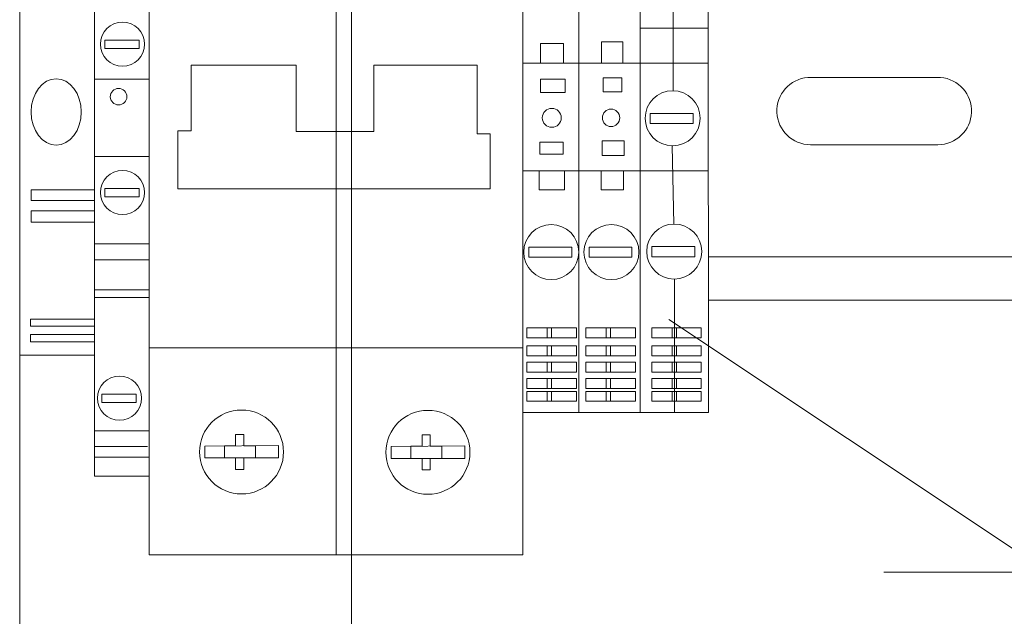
# Model space of a CAD drawing. Header units: millimetres. Extents: x 2008 to 593522, y -10016 to 93699.
# Tile 22 of 102: x 279253 to 280397, y 23202 to 23896. Entities that reach past the tile are written whole.
import ezdxf
from ezdxf import colors
from ezdxf.entities.mleader import LeaderData, LeaderLine
from ezdxf.math import Vec2, Vec3

# ---------------------------------------------------------------- set-up
doc = ezdxf.new("R2010")
doc.units = ezdxf.units.MM
doc.styles.add('MtXpl_ISOCPEUR', font='isocpeur.ttf')
doc.styles.get("Standard").update_dxf_attribs({"font": 'arial.ttf'})
doc.linetypes.add('TEXT_LINE', pattern='A,5,-3,["BOK",Standard,S=2.5,R=0,X=0,Y=-1.25],-9,5,-3,0,-3', length=28)

# ---------------------------------------------------------------- blocks, each defined once
blk = doc.blocks.new('A$C595002f6')
at = {"lineweight": 0}
for p, q in [((739.6, 259.3), (739.6, -755.4)), ((739.6, 259.3), (739.6, -755.4)), ((739.6, 259.3), (739.6, -755.4)), ((956.8, 259.3), (956.8, -755.4)), ((956.8, 259.3), (956.8, -755.4)), ((956.8, 259.3), (956.8, -755.4)), ((1020.4, 168.1), (1020.4, -663.7)), ((1020.4, 168.1), (1020.4, -663.7)), ((1020.4, 168.1), (1020.4, -663.7)), ((386, 96.3), (386, -589.7)), ((386, 96.3), (386, -589.7)), ((386, 96.3), (386, -589.7)), ((457.4, 96.3), (457.4, -589.7)), ((457.4, 96.3), (457.4, -589.7)), ((457.4, 96.3), (457.4, -589.7)), ((522.4, -589.7), (522.4, 96.3)), ((522.4, -589.7), (522.4, 96.3)), ((522.4, -589.7), (522.4, 96.3)), ((1020.4, 31.8), (1020.4, -523.1)), ((1020.4, 31.8), (1020.4, -523.1)), ((1020.4, 31.8), (1020.4, -523.1)), ((1107.2, -523.1), (1107.2, 31.8)), ((1107.2, -523.1), (1107.2, 31.8)), ((1107.2, -523.1), (1107.2, 31.8)), ((306.9, -589.7), (307, -36.9)), ((306.9, -589.7), (307, -36.9)), ((306.9, -589.7), (307, -36.9)), ((347.8, -109.6), (347.8, -215.5)), ((347.8, -109.6), (347.8, -215.5)), ((347.8, -109.6), (347.8, -215.5)), ((307, -142.7), (386, -142.7)), ((307, -142.7), (386, -142.7)), ((307, -142.7), (386, -142.7)), ((406.2, -183.6), (406.2, -158.5)), ((406.2, -158.5), (431.1, -158.5)), ((406.2, -183.6), (406.2, -158.5)), ((406.2, -158.5), (431.1, -158.5)), ((406.2, -183.6), (406.2, -158.5)), ((406.2, -158.5), (431.1, -158.5)), ((431.1, -158.5), (431.1, -183.6)), ((431.1, -158.5), (431.1, -183.6)), ((431.1, -158.5), (431.1, -183.6)), ((968.5, -166.3), (968.5, -156.8)), ((968.5, -156.8), (1008.4, -156.8)), ((968.5, -166.3), (968.5, -156.8)), ((968.5, -156.8), (1008.4, -156.8)), ((968.5, -166.3), (968.5, -156.8)), ((968.5, -156.8), (1008.4, -156.8)), ((1008.4, -156.8), (1008.4, -166.3)), ((1008.4, -156.8), (1008.4, -166.3)), ((1008.4, -156.8), (1008.4, -166.3)), ((475.1, -183.6), (475.1, -160.6)), ((475.1, -160.6), (502.1, -160.6)), ((475.1, -183.6), (475.1, -160.6)), ((475.1, -160.6), (502.1, -160.6)), ((475.1, -183.6), (475.1, -160.6)), ((475.1, -160.6), (502.1, -160.6)), ((502.1, -160.6), (502.1, -183.6)), ((502.1, -160.6), (502.1, -183.6)), ((502.1, -160.6), (502.1, -183.6)), ((1008.4, -166.3), (968.5, -166.3)), ((1008.4, -166.3), (968.5, -166.3)), ((1008.4, -166.3), (968.5, -166.3)), ((307, -183.6), (522.4, -183.6)), ((307, -183.6), (522.4, -183.6)), ((307, -183.6), (522.4, -183.6)), ((575.7, -265.6), (575.7, -185.7)), ((575.7, -185.7), (695.6, -185.7)), ((575.7, -265.6), (575.7, -185.7)), ((575.7, -185.7), (695.6, -185.7)), ((575.7, -265.6), (575.7, -185.7)), ((575.7, -185.7), (695.6, -185.7)), ((695.6, -185.7), (695.6, -262.8)), ((695.6, -185.7), (695.6, -262.8)), ((695.6, -185.7), (695.6, -262.8)), ((786.1, -262.8), (786.1, -185.7)), ((786.1, -185.7), (908.1, -185.7)), ((786.1, -262.8), (786.1, -185.7)), ((786.1, -185.7), (908.1, -185.7)), ((786.1, -262.8), (786.1, -185.7)), ((786.1, -185.7), (908.1, -185.7)), ((908.1, -185.7), (908.1, -262.1)), ((908.1, -185.7), (908.1, -262.1)), ((908.1, -185.7), (908.1, -262.1)), ((37, -200), (191.4, -200)), ((37, -200), (191.4, -200)), ((37, -200), (191.4, -200)), ((407.5, -216.6), (407.5, -200.4)), ((407.5, -200.4), (429.1, -200.4)), ((407.5, -216.6), (407.5, -200.4)), ((407.5, -200.4), (429.1, -200.4)), ((407.5, -216.6), (407.5, -200.4)), ((407.5, -200.4), (429.1, -200.4)), ((429.1, -200.4), (429.1, -216.6)), ((429.1, -200.4), (429.1, -216.6)), ((429.1, -200.4), (429.1, -216.6)), ((473.5, -217.4), (473.5, -202)), ((473.5, -202), (502.1, -202)), ((473.5, -217.4), (473.5, -202)), ((473.5, -202), (502.1, -202)), ((473.5, -217.4), (473.5, -202)), ((473.5, -202), (502.1, -202)), ((502.1, -202), (502.1, -217.4)), ((502.1, -202), (502.1, -217.4)), ((502.1, -202), (502.1, -217.4)), ((956.8, -202), (1020.4, -202)), ((956.8, -202), (1020.4, -202)), ((956.8, -202), (1020.4, -202)), ((429.1, -216.6), (407.5, -216.6)), ((429.1, -216.6), (407.5, -216.6)), ((429.1, -216.6), (407.5, -216.6)), ((502.1, -217.4), (473.5, -217.4)), ((502.1, -217.4), (473.5, -217.4)), ((502.1, -217.4), (473.5, -217.4)), ((324.5, -253.6), (324.5, -241.8)), ((324.5, -241.8), (374.4, -241.8)), ((324.5, -253.6), (324.5, -241.8)), ((324.5, -241.8), (374.4, -241.8)), ((324.5, -253.6), (324.5, -241.8)), ((324.5, -241.8), (374.4, -241.8)), ((374.4, -241.8), (374.4, -253.6)), ((374.4, -241.8), (374.4, -253.6)), ((374.4, -241.8), (374.4, -253.6)), ((374.4, -253.6), (324.5, -253.6)), ((374.4, -253.6), (324.5, -253.6)), ((374.4, -253.6), (324.5, -253.6)), ((695.6, -262.8), (786.1, -262.8)), ((695.6, -262.8), (786.1, -262.8)), ((695.6, -262.8), (786.1, -262.8)), ((908.1, -262.1), (923.6, -262.1)), ((908.1, -262.1), (923.6, -262.1)), ((908.1, -262.1), (923.6, -262.1)), ((923.6, -262.1), (923.6, -329.4)), ((923.6, -262.1), (923.6, -329.4)), ((923.6, -262.1), (923.6, -329.4)), ((404.6, -290.9), (404.6, -273.9)), ((404.6, -273.9), (430.5, -273.9)), ((404.6, -290.9), (404.6, -273.9)), ((404.6, -273.9), (430.5, -273.9)), ((404.6, -290.9), (404.6, -273.9)), ((404.6, -273.9), (430.5, -273.9)), ((430.5, -273.9), (430.5, -290.9)), ((430.5, -273.9), (430.5, -290.9)), ((430.5, -273.9), (430.5, -290.9)), ((560.3, -329.4), (560.3, -265.6)), ((560.3, -265.6), (575.7, -265.6)), ((560.3, -329.4), (560.3, -265.6)), ((560.3, -265.6), (575.7, -265.6)), ((560.3, -329.4), (560.3, -265.6)), ((560.3, -265.6), (575.7, -265.6)), ((40.1, -278.3), (188.3, -278.3)), ((40.1, -278.3), (188.3, -278.3)), ((40.1, -278.3), (188.3, -278.3)), ((348.8, -279.5), (347.1, -370.5)), ((348.8, -279.5), (347.1, -370.5)), ((348.8, -279.5), (347.1, -370.5)), ((475.8, -275.2), (475.8, -289.1)), ((502.8, -275.2), (475.8, -275.2)), ((475.8, -275.2), (475.8, -289.1)), ((502.8, -275.2), (475.8, -275.2)), ((475.8, -275.2), (475.8, -289.1)), ((502.8, -275.2), (475.8, -275.2)), ((502.8, -289.1), (502.8, -275.2)), ((502.8, -289.1), (502.8, -275.2)), ((502.8, -289.1), (502.8, -275.2)), ((430.5, -290.9), (404.6, -290.9)), ((430.5, -290.9), (404.6, -290.9)), ((430.5, -290.9), (404.6, -290.9)), ((475.8, -289.1), (502.8, -289.1)), ((475.8, -289.1), (502.8, -289.1)), ((475.8, -289.1), (502.8, -289.1)), ((956.8, -292.1), (1020.4, -292.1)), ((956.8, -292.1), (1020.4, -292.1)), ((956.8, -292.1), (1020.4, -292.1)), ((306.9, -308.8), (522.4, -308.8)), ((306.9, -308.8), (522.4, -308.8)), ((306.9, -308.8), (522.4, -308.8)), ((405.6, -308.8), (405.6, -330.6)), ((405.6, -308.8), (405.6, -330.6)), ((405.6, -308.8), (405.6, -330.6)), ((431.6, -330.6), (431.6, -308.8)), ((431.6, -330.6), (431.6, -308.8)), ((431.6, -330.6), (431.6, -308.8)), ((474.1, -308.8), (474.1, -330.6)), ((474.1, -308.8), (474.1, -330.6)), ((474.1, -308.8), (474.1, -330.6)), ((503.7, -330.6), (503.7, -308.8)), ((503.7, -330.6), (503.7, -308.8)), ((503.7, -330.6), (503.7, -308.8)), ((405.6, -330.6), (431.6, -330.6)), ((405.6, -330.6), (431.6, -330.6)), ((405.6, -330.6), (431.6, -330.6)), ((474.1, -330.6), (503.7, -330.6)), ((474.1, -330.6), (503.7, -330.6)), ((474.1, -330.6), (503.7, -330.6)), ((923.6, -329.4), (560.3, -329.4)), ((923.6, -329.4), (560.3, -329.4)), ((923.6, -329.4), (560.3, -329.4)), ((968.5, -338.7), (968.5, -329.3)), ((968.5, -329.3), (1008.4, -329.3)), ((968.5, -338.7), (968.5, -329.3)), ((968.5, -329.3), (1008.4, -329.3)), ((968.5, -338.7), (968.5, -329.3)), ((968.5, -329.3), (1008.4, -329.3)), ((1008.4, -329.3), (1008.4, -338.7)), ((1008.4, -329.3), (1008.4, -338.7)), ((1008.4, -329.3), (1008.4, -338.7)), ((1020.4, -330.9), (1093.8, -330.9)), ((1020.4, -330.9), (1093.8, -330.9)), ((1020.4, -330.9), (1093.8, -330.9)), ((1093.8, -330.9), (1093.8, -343.1)), ((1093.8, -330.9), (1093.8, -343.1)), ((1093.8, -330.9), (1093.8, -343.1)), ((1008.4, -338.7), (968.5, -338.7)), ((1008.4, -338.7), (968.5, -338.7)), ((1008.4, -338.7), (968.5, -338.7)), ((1093.8, -343.1), (1020.4, -343.1)), ((1093.8, -343.1), (1020.4, -343.1)), ((1093.8, -343.1), (1020.4, -343.1)), ((1020.4, -355.2), (1093.8, -355.2)), ((1020.4, -355.2), (1093.8, -355.2)), ((1020.4, -355.2), (1093.8, -355.2)), ((1093.8, -355.2), (1093.8, -368.5)), ((1093.8, -355.2), (1093.8, -368.5)), ((1093.8, -355.2), (1093.8, -368.5)), ((1093.8, -368.5), (1020.4, -368.5)), ((1093.8, -368.5), (1020.4, -368.5)), ((1093.8, -368.5), (1020.4, -368.5)), ((322.6, -408.6), (322.6, -396.8)), ((322.6, -396.8), (372.5, -396.8)), ((322.6, -408.6), (322.6, -396.8)), ((322.6, -396.8), (372.5, -396.8)), ((322.6, -408.6), (322.6, -396.8)), ((322.6, -396.8), (372.5, -396.8)), ((372.5, -396.8), (372.5, -408.6)), ((372.5, -396.8), (372.5, -408.6)), ((372.5, -396.8), (372.5, -408.6)), ((395.7, -409.2), (395.7, -397.4)), ((395.7, -397.4), (445.6, -397.4)), ((395.7, -409.2), (395.7, -397.4)), ((395.7, -397.4), (445.6, -397.4)), ((395.7, -409.2), (395.7, -397.4)), ((395.7, -397.4), (445.6, -397.4)), ((445.6, -397.4), (445.6, -409.2)), ((445.6, -397.4), (445.6, -409.2)), ((445.6, -397.4), (445.6, -409.2)), ((465.6, -409.2), (465.6, -397.4)), ((465.6, -397.4), (515.5, -397.4)), ((465.6, -409.2), (465.6, -397.4)), ((465.6, -397.4), (515.5, -397.4)), ((465.6, -409.2), (465.6, -397.4)), ((465.6, -397.4), (515.5, -397.4)), ((515.5, -397.4), (515.5, -409.2)), ((515.5, -397.4), (515.5, -409.2)), ((515.5, -397.4), (515.5, -409.2)), ((956.8, -393.4), (1020.4, -393.4)), ((956.8, -393.4), (1020.4, -393.4)), ((956.8, -393.4), (1020.4, -393.4)), ((306.9, -408.7), (-1799, -408.7)), ((372.5, -408.6), (322.6, -408.6)), ((372.5, -408.6), (322.6, -408.6)), ((372.5, -408.6), (322.6, -408.6)), ((445.6, -409.2), (395.7, -409.2)), ((445.6, -409.2), (395.7, -409.2)), ((445.6, -409.2), (395.7, -409.2)), ((515.5, -409.2), (465.6, -409.2)), ((515.5, -409.2), (465.6, -409.2)), ((515.5, -409.2), (465.6, -409.2)), ((956.8, -412.3), (1020.4, -412.3)), ((956.8, -412.3), (1020.4, -412.3)), ((956.8, -412.3), (1020.4, -412.3)), ((346.1, -434.5), (346.1, -589.7)), ((346.1, -434.5), (346.1, -589.7)), ((346.1, -434.5), (346.1, -589.7)), ((956.8, -447), (1020.4, -447)), ((956.8, -447), (1020.4, -447)), ((956.8, -447), (1020.4, -447)), ((956.8, -456.1), (1020.4, -456.1)), ((956.8, -456.1), (1020.4, -456.1)), ((956.8, -456.1), (1020.4, -456.1)), ((-1799, -459), (306.9, -459)), ((315.2, -500), (315.2, -491.2)), ((315.2, -491.2), (372.8, -491.2)), ((315.2, -500), (315.2, -491.2)), ((315.2, -491.2), (372.8, -491.2)), ((315.2, -500), (315.2, -491.2)), ((315.2, -491.2), (372.8, -491.2)), ((344, -491.2), (344, -502.7)), ((344, -491.2), (344, -502.7)), ((344, -491.2), (344, -502.7)), ((349.1, -491.2), (349.1, -502.7)), ((349.1, -491.2), (349.1, -502.7)), ((349.1, -491.2), (349.1, -502.7)), ((372.8, -491.2), (372.8, -502.7)), ((372.8, -491.2), (372.8, -502.7)), ((372.8, -491.2), (372.8, -502.7)), ((391.6, -500), (391.6, -491.2)), ((391.6, -491.2), (449.3, -491.2)), ((391.6, -500), (391.6, -491.2)), ((391.6, -491.2), (449.3, -491.2)), ((391.6, -500), (391.6, -491.2)), ((391.6, -491.2), (449.3, -491.2)), ((420.5, -491.2), (420.5, -502.7)), ((420.5, -491.2), (420.5, -502.7)), ((420.5, -491.2), (420.5, -502.7)), ((425.5, -491.2), (425.5, -502.7)), ((425.5, -491.2), (425.5, -502.7)), ((425.5, -491.2), (425.5, -502.7)), ((449.3, -491.2), (449.3, -502.7)), ((449.3, -491.2), (449.3, -502.7)), ((449.3, -491.2), (449.3, -502.7)), ((460.3, -500), (460.3, -491.2)), ((460.3, -491.2), (517.9, -491.2)), ((460.3, -500), (460.3, -491.2)), ((460.3, -491.2), (517.9, -491.2)), ((460.3, -500), (460.3, -491.2)), ((460.3, -491.2), (517.9, -491.2)), ((489.1, -491.2), (489.1, -502.7)), ((489.1, -491.2), (489.1, -502.7)), ((489.1, -491.2), (489.1, -502.7)), ((494.2, -491.2), (494.2, -502.7)), ((494.2, -491.2), (494.2, -502.7)), ((494.2, -491.2), (494.2, -502.7)), ((517.9, -491.2), (517.9, -502.7)), ((517.9, -491.2), (517.9, -502.7)), ((517.9, -491.2), (517.9, -502.7)), ((1020.4, -481.1), (1094.5, -481.1)), ((1020.4, -481.1), (1094.5, -481.1)), ((1020.4, -481.1), (1094.5, -481.1)), ((1094.5, -489.1), (1020.4, -489.1)), ((1094.5, -489.1), (1020.4, -489.1)), ((1094.5, -489.1), (1020.4, -489.1)), ((1094.5, -481.1), (1094.5, -489.1)), ((1094.5, -481.1), (1094.5, -489.1)), ((1094.5, -481.1), (1094.5, -489.1)), ((315.2, -502.7), (315.2, -500)), ((315.2, -502.7), (315.2, -500)), ((315.2, -502.7), (315.2, -500)), ((372.8, -502.7), (315.2, -502.7)), ((372.8, -502.7), (315.2, -502.7)), ((372.8, -502.7), (315.2, -502.7)), ((391.6, -502.7), (391.6, -500)), ((391.6, -502.7), (391.6, -500)), ((391.6, -502.7), (391.6, -500)), ((449.3, -502.7), (391.6, -502.7)), ((449.3, -502.7), (391.6, -502.7)), ((449.3, -502.7), (391.6, -502.7)), ((460.3, -502.7), (460.3, -500)), ((460.3, -502.7), (460.3, -500)), ((460.3, -502.7), (460.3, -500)), ((517.9, -502.7), (460.3, -502.7)), ((517.9, -502.7), (460.3, -502.7)), ((517.9, -502.7), (460.3, -502.7)), ((1020.4, -499), (1094.8, -499)), ((1020.4, -499), (1094.8, -499)), ((1020.4, -499), (1094.8, -499)), ((1094.8, -499), (1094.8, -507.6)), ((1094.8, -499), (1094.8, -507.6)), ((1094.8, -499), (1094.8, -507.6)), ((315.2, -521), (315.2, -512.2)), ((315.2, -512.2), (372.8, -512.2)), ((315.2, -521), (315.2, -512.2)), ((315.2, -512.2), (372.8, -512.2)), ((315.2, -521), (315.2, -512.2)), ((315.2, -512.2), (372.8, -512.2)), ((344, -512.2), (344, -523.7)), ((344, -512.2), (344, -523.7)), ((344, -512.2), (344, -523.7)), ((349.1, -512.2), (349.1, -523.7)), ((349.1, -512.2), (349.1, -523.7)), ((349.1, -512.2), (349.1, -523.7)), ((372.8, -512.2), (372.8, -523.7)), ((372.8, -512.2), (372.8, -523.7)), ((372.8, -512.2), (372.8, -523.7)), ((391.6, -521), (391.6, -512.2)), ((391.6, -512.2), (449.3, -512.2)), ((391.6, -521), (391.6, -512.2)), ((391.6, -512.2), (449.3, -512.2)), ((391.6, -521), (391.6, -512.2)), ((391.6, -512.2), (449.3, -512.2)), ((420.5, -512.2), (420.5, -523.7)), ((420.5, -512.2), (420.5, -523.7)), ((420.5, -512.2), (420.5, -523.7)), ((425.5, -512.2), (425.5, -523.7)), ((425.5, -512.2), (425.5, -523.7)), ((425.5, -512.2), (425.5, -523.7)), ((449.3, -512.2), (449.3, -523.7)), ((449.3, -512.2), (449.3, -523.7)), ((449.3, -512.2), (449.3, -523.7)), ((460.3, -521), (460.3, -512.2)), ((460.3, -512.2), (517.9, -512.2)), ((460.3, -521), (460.3, -512.2)), ((460.3, -512.2), (517.9, -512.2)), ((460.3, -521), (460.3, -512.2)), ((460.3, -512.2), (517.9, -512.2)), ((489.1, -512.2), (489.1, -523.7)), ((489.1, -512.2), (489.1, -523.7)), ((489.1, -512.2), (489.1, -523.7)), ((494.2, -512.2), (494.2, -523.7)), ((494.2, -512.2), (494.2, -523.7)), ((494.2, -512.2), (494.2, -523.7)), ((517.9, -512.2), (517.9, -523.7)), ((517.9, -512.2), (517.9, -523.7)), ((517.9, -512.2), (517.9, -523.7)), ((522.4, -514.6), (956.8, -514.6)), ((522.4, -514.6), (956.8, -514.6)), ((522.4, -514.6), (956.8, -514.6)), ((1094.8, -507.6), (1020.4, -507.6)), ((1094.8, -507.6), (1020.4, -507.6)), ((1094.8, -507.6), (1020.4, -507.6)), ((315.2, -523.7), (315.2, -521)), ((315.2, -523.7), (315.2, -521)), ((315.2, -523.7), (315.2, -521)), ((372.8, -523.7), (315.2, -523.7)), ((372.8, -523.7), (315.2, -523.7)), ((372.8, -523.7), (315.2, -523.7)), ((391.6, -523.7), (391.6, -521)), ((391.6, -523.7), (391.6, -521)), ((391.6, -523.7), (391.6, -521)), ((449.3, -523.7), (391.6, -523.7)), ((449.3, -523.7), (391.6, -523.7)), ((449.3, -523.7), (391.6, -523.7)), ((460.3, -523.7), (460.3, -521)), ((460.3, -523.7), (460.3, -521)), ((460.3, -523.7), (460.3, -521)), ((517.9, -523.7), (460.3, -523.7)), ((517.9, -523.7), (460.3, -523.7)), ((517.9, -523.7), (460.3, -523.7)), ((1020.4, -523.1), (1107.2, -523.1)), ((1020.4, -523.1), (1107.2, -523.1)), ((1020.4, -523.1), (1107.2, -523.1)), ((1020.4, -523.1), (1107.2, -523.1)), ((1020.4, -523.1), (1107.2, -523.1)), ((1020.4, -523.1), (1107.2, -523.1)), ((315.2, -540), (315.2, -531.2)), ((315.2, -531.2), (372.8, -531.2)), ((315.2, -540), (315.2, -531.2)), ((315.2, -531.2), (372.8, -531.2)), ((315.2, -540), (315.2, -531.2)), ((315.2, -531.2), (372.8, -531.2)), ((344, -531.2), (344, -542.7)), ((344, -531.2), (344, -542.7)), ((344, -531.2), (344, -542.7)), ((349.1, -531.2), (349.1, -542.7)), ((349.1, -531.2), (349.1, -542.7)), ((349.1, -531.2), (349.1, -542.7)), ((372.8, -531.2), (372.8, -542.7)), ((372.8, -531.2), (372.8, -542.7)), ((372.8, -531.2), (372.8, -542.7)), ((391.6, -540), (391.6, -531.2)), ((391.6, -531.2), (449.3, -531.2)), ((391.6, -540), (391.6, -531.2)), ((391.6, -531.2), (449.3, -531.2)), ((391.6, -540), (391.6, -531.2)), ((391.6, -531.2), (449.3, -531.2)), ((420.5, -531.2), (420.5, -542.7)), ((420.5, -531.2), (420.5, -542.7)), ((420.5, -531.2), (420.5, -542.7)), ((425.5, -531.2), (425.5, -542.7)), ((425.5, -531.2), (425.5, -542.7)), ((425.5, -531.2), (425.5, -542.7)), ((449.3, -531.2), (449.3, -542.7)), ((449.3, -531.2), (449.3, -542.7)), ((449.3, -531.2), (449.3, -542.7)), ((460.3, -540), (460.3, -531.2)), ((460.3, -531.2), (517.9, -531.2)), ((460.3, -540), (460.3, -531.2)), ((460.3, -531.2), (517.9, -531.2)), ((460.3, -540), (460.3, -531.2)), ((460.3, -531.2), (517.9, -531.2)), ((489.1, -531.2), (489.1, -542.7)), ((489.1, -531.2), (489.1, -542.7)), ((489.1, -531.2), (489.1, -542.7)), ((494.2, -531.2), (494.2, -542.7)), ((494.2, -531.2), (494.2, -542.7)), ((494.2, -531.2), (494.2, -542.7)), ((517.9, -531.2), (517.9, -542.7)), ((517.9, -531.2), (517.9, -542.7)), ((517.9, -531.2), (517.9, -542.7)), ((315.2, -542.7), (315.2, -540)), ((315.2, -542.7), (315.2, -540)), ((315.2, -542.7), (315.2, -540)), ((372.8, -542.7), (315.2, -542.7)), ((372.8, -542.7), (315.2, -542.7)), ((372.8, -542.7), (315.2, -542.7)), ((391.6, -542.7), (391.6, -540)), ((391.6, -542.7), (391.6, -540)), ((391.6, -542.7), (391.6, -540)), ((449.3, -542.7), (391.6, -542.7)), ((449.3, -542.7), (391.6, -542.7)), ((449.3, -542.7), (391.6, -542.7)), ((460.3, -542.7), (460.3, -540)), ((460.3, -542.7), (460.3, -540)), ((460.3, -542.7), (460.3, -540)), ((517.9, -542.7), (460.3, -542.7)), ((517.9, -542.7), (460.3, -542.7)), ((517.9, -542.7), (460.3, -542.7)), ((315.2, -559.2), (315.2, -550.3)), ((315.2, -550.3), (372.8, -550.3)), ((315.2, -559.2), (315.2, -550.3)), ((315.2, -550.3), (372.8, -550.3)), ((315.2, -559.2), (315.2, -550.3)), ((315.2, -550.3), (372.8, -550.3)), ((315.2, -561.9), (315.2, -559.2)), ((315.2, -561.9), (315.2, -559.2)), ((315.2, -561.9), (315.2, -559.2)), ((344, -550.3), (344, -561.9)), ((344, -550.3), (344, -561.9)), ((344, -550.3), (344, -561.9)), ((349.1, -550.3), (349.1, -561.9)), ((349.1, -550.3), (349.1, -561.9)), ((349.1, -550.3), (349.1, -561.9)), ((372.8, -550.3), (372.8, -561.9)), ((372.8, -550.3), (372.8, -561.9)), ((372.8, -550.3), (372.8, -561.9)), ((391.6, -559.2), (391.6, -550.3)), ((391.6, -550.3), (449.3, -550.3)), ((391.6, -559.2), (391.6, -550.3)), ((391.6, -550.3), (449.3, -550.3)), ((391.6, -559.2), (391.6, -550.3)), ((391.6, -550.3), (449.3, -550.3)), ((391.6, -561.9), (391.6, -559.2)), ((391.6, -561.9), (391.6, -559.2)), ((391.6, -561.9), (391.6, -559.2)), ((420.5, -550.3), (420.5, -561.9)), ((420.5, -550.3), (420.5, -561.9)), ((420.5, -550.3), (420.5, -561.9)), ((425.5, -550.3), (425.5, -561.9)), ((425.5, -550.3), (425.5, -561.9)), ((425.5, -550.3), (425.5, -561.9)), ((449.3, -550.3), (449.3, -561.9)), ((449.3, -550.3), (449.3, -561.9)), ((449.3, -550.3), (449.3, -561.9)), ((460.3, -559.2), (460.3, -550.3)), ((460.3, -550.3), (517.9, -550.3)), ((460.3, -559.2), (460.3, -550.3)), ((460.3, -550.3), (517.9, -550.3)), ((460.3, -559.2), (460.3, -550.3)), ((460.3, -550.3), (517.9, -550.3)), ((460.3, -561.9), (460.3, -559.2)), ((460.3, -561.9), (460.3, -559.2)), ((460.3, -561.9), (460.3, -559.2)), ((489.1, -550.3), (489.1, -561.9)), ((489.1, -550.3), (489.1, -561.9)), ((489.1, -550.3), (489.1, -561.9)), ((494.2, -550.3), (494.2, -561.9)), ((494.2, -550.3), (494.2, -561.9)), ((494.2, -550.3), (494.2, -561.9)), ((517.9, -550.3), (517.9, -561.9)), ((517.9, -550.3), (517.9, -561.9)), ((517.9, -550.3), (517.9, -561.9)), ((372.8, -561.9), (315.2, -561.9)), ((372.8, -561.9), (315.2, -561.9)), ((372.8, -561.9), (315.2, -561.9)), ((315.2, -573.9), (315.2, -565.1)), ((315.2, -565.1), (372.8, -565.1)), ((315.2, -573.9), (315.2, -565.1)), ((315.2, -565.1), (372.8, -565.1)), ((315.2, -573.9), (315.2, -565.1)), ((315.2, -565.1), (372.8, -565.1)), ((344, -565.1), (344, -576.6)), ((344, -565.1), (344, -576.6)), ((344, -565.1), (344, -576.6)), ((349.1, -565.1), (349.1, -576.6)), ((349.1, -565.1), (349.1, -576.6)), ((349.1, -565.1), (349.1, -576.6)), ((372.8, -565.1), (372.8, -576.6)), ((372.8, -565.1), (372.8, -576.6)), ((372.8, -565.1), (372.8, -576.6)), ((449.3, -561.9), (391.6, -561.9)), ((449.3, -561.9), (391.6, -561.9)), ((449.3, -561.9), (391.6, -561.9)), ((391.6, -573.9), (391.6, -565.1)), ((391.6, -565.1), (449.3, -565.1)), ((391.6, -573.9), (391.6, -565.1)), ((391.6, -565.1), (449.3, -565.1)), ((391.6, -573.9), (391.6, -565.1)), ((391.6, -565.1), (449.3, -565.1)), ((420.5, -565.1), (420.5, -576.6)), ((420.5, -565.1), (420.5, -576.6)), ((420.5, -565.1), (420.5, -576.6)), ((425.5, -565.1), (425.5, -576.6)), ((425.5, -565.1), (425.5, -576.6)), ((425.5, -565.1), (425.5, -576.6)), ((449.3, -565.1), (449.3, -576.6)), ((449.3, -565.1), (449.3, -576.6)), ((449.3, -565.1), (449.3, -576.6)), ((517.9, -561.9), (460.3, -561.9)), ((517.9, -561.9), (460.3, -561.9)), ((517.9, -561.9), (460.3, -561.9)), ((460.3, -573.9), (460.3, -565.1)), ((460.3, -565.1), (517.9, -565.1)), ((460.3, -573.9), (460.3, -565.1)), ((460.3, -565.1), (517.9, -565.1)), ((460.3, -573.9), (460.3, -565.1)), ((460.3, -565.1), (517.9, -565.1)), ((489.1, -565.1), (489.1, -576.6)), ((489.1, -565.1), (489.1, -576.6)), ((489.1, -565.1), (489.1, -576.6)), ((494.2, -565.1), (494.2, -576.6)), ((494.2, -565.1), (494.2, -576.6)), ((494.2, -565.1), (494.2, -576.6)), ((517.9, -565.1), (517.9, -576.6)), ((517.9, -565.1), (517.9, -576.6)), ((517.9, -565.1), (517.9, -576.6)), ((972, -577.9), (972, -568.4)), ((972, -568.4), (1011.9, -568.4)), ((972, -577.9), (972, -568.4)), ((972, -568.4), (1011.9, -568.4)), ((972, -577.9), (972, -568.4)), ((972, -568.4), (1011.9, -568.4)), ((1011.9, -568.4), (1011.9, -577.9)), ((1011.9, -568.4), (1011.9, -577.9)), ((1011.9, -568.4), (1011.9, -577.9)), ((315.2, -576.6), (315.2, -573.9)), ((315.2, -576.6), (315.2, -573.9)), ((315.2, -576.6), (315.2, -573.9)), ((372.8, -576.6), (315.2, -576.6)), ((372.8, -576.6), (315.2, -576.6)), ((372.8, -576.6), (315.2, -576.6)), ((391.6, -576.6), (391.6, -573.9)), ((391.6, -576.6), (391.6, -573.9)), ((391.6, -576.6), (391.6, -573.9)), ((449.3, -576.6), (391.6, -576.6)), ((449.3, -576.6), (391.6, -576.6)), ((449.3, -576.6), (391.6, -576.6)), ((460.3, -576.6), (460.3, -573.9)), ((460.3, -576.6), (460.3, -573.9)), ((460.3, -576.6), (460.3, -573.9)), ((517.9, -576.6), (460.3, -576.6)), ((517.9, -576.6), (460.3, -576.6)), ((517.9, -576.6), (460.3, -576.6)), ((1011.9, -577.9), (972, -577.9)), ((1011.9, -577.9), (972, -577.9)), ((1011.9, -577.9), (972, -577.9)), ((386, -589.7), (306.9, -589.7)), ((386, -589.7), (306.9, -589.7)), ((386, -589.7), (306.9, -589.7)), ((457.4, -589.7), (386, -589.7)), ((457.4, -589.7), (386, -589.7)), ((457.4, -589.7), (386, -589.7)), ((457.4, -589.7), (522.4, -589.7)), ((457.4, -589.7), (522.4, -589.7)), ((457.4, -589.7), (522.4, -589.7)), ((522.4, -755.4), (522.4, -589.7)), ((522.4, -755.4), (522.4, -589.7)), ((522.4, -755.4), (522.4, -589.7)), ((630.1, -628.9), (630.1, -615.7)), ((630.1, -615.7), (639.7, -615.7)), ((630.1, -628.9), (630.1, -615.7)), ((630.1, -615.7), (639.7, -615.7)), ((630.1, -628.9), (630.1, -615.7)), ((630.1, -615.7), (639.7, -615.7)), ((639.7, -615.7), (639.7, -628.9)), ((639.7, -615.7), (639.7, -628.9)), ((639.7, -615.7), (639.7, -628.9)), ((846.7, -628.4), (846.7, -615.3)), ((846.7, -615.3), (856.3, -615.3)), ((846.7, -628.4), (846.7, -615.3)), ((846.7, -615.3), (856.3, -615.3)), ((846.7, -628.4), (846.7, -615.3)), ((846.7, -615.3), (856.3, -615.3)), ((856.3, -615.3), (856.3, -628.5)), ((856.3, -615.3), (856.3, -628.5)), ((856.3, -615.3), (856.3, -628.5)), ((956.8, -611), (1020.4, -611)), ((956.8, -611), (1020.4, -611)), ((956.8, -611), (1020.4, -611)), ((590, -628.6), (590, -643.1)), ((675.6, -629.1), (590, -628.6)), ((590, -628.6), (590, -643.1)), ((675.6, -629.1), (590, -628.6)), ((590, -628.6), (590, -643.1)), ((675.6, -629.1), (590, -628.6)), ((616.5, -643.1), (616.5, -628.8)), ((616.5, -628.8), (630.1, -628.9)), ((616.5, -643.1), (616.5, -628.8)), ((616.5, -628.8), (630.1, -628.9)), ((616.5, -643.1), (616.5, -628.8)), ((616.5, -628.8), (630.1, -628.9)), ((639.7, -628.9), (652.6, -629)), ((639.7, -628.9), (652.6, -629)), ((639.7, -628.9), (652.6, -629)), ((652.6, -629), (652.6, -643.1)), ((652.6, -629), (652.6, -643.1)), ((652.6, -629), (652.6, -643.1)), ((675.6, -643.1), (675.6, -629.1)), ((675.6, -643.1), (675.6, -629.1)), ((675.6, -643.1), (675.6, -629.1)), ((806.6, -628.2), (806.6, -642.6)), ((892.2, -628.7), (806.6, -628.2)), ((806.6, -628.2), (806.6, -642.6)), ((892.2, -628.7), (806.6, -628.2)), ((806.6, -628.2), (806.6, -642.6)), ((892.2, -628.7), (806.6, -628.2)), ((833.1, -642.6), (833.1, -628.3)), ((833.1, -628.3), (846.7, -628.4)), ((833.1, -642.6), (833.1, -628.3)), ((833.1, -628.3), (846.7, -628.4)), ((833.1, -642.6), (833.1, -628.3)), ((833.1, -628.3), (846.7, -628.4)), ((856.3, -628.5), (869.2, -628.6)), ((856.3, -628.5), (869.2, -628.6)), ((856.3, -628.5), (869.2, -628.6)), ((869.2, -628.6), (869.2, -642.6)), ((869.2, -628.6), (869.2, -642.6)), ((869.2, -628.6), (869.2, -642.6)), ((892.2, -642.6), (892.2, -628.7)), ((892.2, -642.6), (892.2, -628.7)), ((892.2, -642.6), (892.2, -628.7)), ((958.8, -629.2), (1020.4, -629.2)), ((958.8, -629.2), (1020.4, -629.2)), ((958.8, -629.2), (1020.4, -629.2)), ((590, -643.1), (675.6, -643.1)), ((590, -643.1), (675.6, -643.1)), ((590, -643.1), (675.6, -643.1)), ((630.1, -643.1), (630.1, -656.3)), ((630.1, -643.1), (630.1, -656.3)), ((630.1, -643.1), (630.1, -656.3)), ((639.7, -656.3), (639.7, -643.1)), ((639.7, -656.3), (639.7, -643.1)), ((639.7, -656.3), (639.7, -643.1)), ((806.6, -642.6), (892.2, -642.6)), ((806.6, -642.6), (892.2, -642.6)), ((806.6, -642.6), (892.2, -642.6)), ((846.7, -642.6), (846.7, -655.9)), ((846.7, -642.6), (846.7, -655.9)), ((846.7, -642.6), (846.7, -655.9)), ((856.3, -655.9), (856.3, -642.6)), ((856.3, -655.9), (856.3, -642.6)), ((856.3, -655.9), (856.3, -642.6)), ((956.8, -641.8), (1020.4, -641.8)), ((956.8, -641.8), (1020.4, -641.8)), ((956.8, -641.8), (1020.4, -641.8)), ((630.1, -656.3), (639.7, -656.3)), ((630.1, -656.3), (639.7, -656.3)), ((630.1, -656.3), (639.7, -656.3)), ((846.7, -655.9), (856.3, -655.9)), ((846.7, -655.9), (856.3, -655.9)), ((846.7, -655.9), (856.3, -655.9)), ((1020.4, -663.7), (956.8, -663.7)), ((1020.4, -663.7), (956.8, -663.7)), ((1020.4, -663.7), (956.8, -663.7)), ((956.8, -755.4), (522.4, -755.4)), ((956.8, -755.4), (522.4, -755.4)), ((956.8, -755.4), (522.4, -755.4))]:
    blk.add_line(p, q, dxfattribs=at)
blk.add_lwpolyline([(926.9, -1305.7), (926.9, -1314.1), (989.4, -1314.1), (1107.2, -1103.3), (1107.2, 2580.8), (988.2, 2798.1), (928.4, 2798.1), (928.4, 2786.8)], dxfattribs=at)
blk.add_lwpolyline([(926.9, -1305.7), (926.9, -1314.1), (989.4, -1314.1), (1107.2, -1103.3), (1107.2, 2580.8), (988.2, 2798.1), (928.4, 2798.1), (928.4, 2786.8)], dxfattribs=at)
blk.add_lwpolyline([(926.9, -1305.7), (926.9, -1314.1), (989.4, -1314.1), (1107.2, -1103.3), (1107.2, 2580.8), (988.2, 2798.1), (928.4, 2798.1), (928.4, 2786.8)], dxfattribs=at)
blk.add_lwpolyline([(1020.4, 31.8), (1107.2, 31.8), (1107.2, -523.1), (1020.4, -523.1)], close=True, dxfattribs=at)
blk.add_lwpolyline([(1020.4, 31.8), (1107.2, 31.8), (1107.2, -523.1), (1020.4, -523.1)], close=True, dxfattribs=at)
blk.add_lwpolyline([(1020.4, 31.8), (1107.2, 31.8), (1107.2, -523.1), (1020.4, -523.1)], close=True, dxfattribs=at)
for centre, radius in [((987.7, -161.4), 25.6), ((987.7, -161.4), 25.6), ((987.7, -161.4), 25.6), ((348.4, -247.5), 32), ((348.4, -247.5), 32), ((348.4, -247.5), 32), ((992.3, -222.4), 9.61), ((992.3, -222.4), 9.61), ((992.3, -222.4), 9.61), ((420, -247), 10.1), ((420, -247), 10.1), ((420, -247), 10.1), ((488.9, -247), 11), ((488.9, -247), 11), ((488.9, -247), 11), ((987.7, -333.9), 25.6), ((987.7, -333.9), 25.6), ((987.7, -333.9), 25.6), ((346.6, -402.5), 32), ((346.6, -402.5), 32), ((346.6, -402.5), 32), ((419.6, -403.1), 32), ((419.6, -403.1), 32), ((419.6, -403.1), 32), ((489.5, -403.1), 32), ((489.5, -403.1), 32), ((489.5, -403.1), 32), ((991.2, -573), 25.6), ((991.2, -573), 25.6), ((991.2, -573), 25.6), ((632.8, -636), 48.8), ((632.8, -636), 48.8), ((632.8, -636), 48.8), ((849.4, -635.6), 48.8), ((849.4, -635.6), 48.8), ((849.4, -635.6), 48.8)]:
    blk.add_circle(centre, radius, dxfattribs=at)
for centre, start, end in [((40.3, -239.1), 94.845, 269.6537), ((40.3, -239.1), 94.845, 269.6537), ((40.3, -239.1), 94.845, 269.6537), ((188.1, -239.1), 270.3463, 85.155), ((188.1, -239.1), 270.3463, 85.155), ((188.1, -239.1), 270.3463, 85.155)]:
    blk.add_arc(centre, 39.2, start, end, dxfattribs=at)
blk.add_ellipse((1064.8, -240.2), major_axis=(0, 38.7), ratio=0.753425, dxfattribs=at)
blk.add_ellipse((1064.8, -240.2), major_axis=(0, 38.7), ratio=0.753425, dxfattribs=at)
blk.add_ellipse((1064.8, -240.2), major_axis=(0, 38.7), ratio=0.753425, dxfattribs=at)

msp = doc.modelspace()

# ---------------------------------------------------------------- linework, layer by layer
at = {"color": 1, "linetype": 'TEXT_LINE', "lineweight": 0, "ltscale": 50}
msp.add_lwpolyline([(279360.5274, 24994.1879), (279360.5274, 24467.5706, 0.414213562), (279480.5274, 24347.5706), (279518.8227, 24347.5706, -0.414213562), (279638.8227, 24227.5706), (279638.8227, 22159.0764)], format="xyb", dxfattribs=at)

# ---------------------------------------------------------------- block references
at = {"color": 18, "lineweight": 0, "ltscale": 0.006, "true_color": 0x000000, "xscale": -1}
msp.add_blockref('A$C595002f6', (280360.4062, 24028.6584), dxfattribs=at)

# ---------------------------------------------------------------- leaders
at = {"color": 1}
ml = msp.add_multileader_mtext('Standard', dxfattribs=at)
ml.set_content('4', color=1, style='MtXpl_ISOCPEUR')
ml.set_leader_properties(lineweight=0)
ml.build(insert=Vec2(0, 0))
ml.multileader.update_dxf_attribs({"has_dogleg": 0, "text_left_attachment_type": 6, "text_right_attachment_type": 6, "text_top_attachment_type": 10, "text_bottom_attachment_type": 10, "arrow_head_size": 0})
ctx = ml.context
ctx.base_point, ctx.char_height, ctx.arrow_head_size, ctx.landing_gap_size, ctx.plane_origin = Vec3(280448.5501, 23253.1099, -70712.625), 250, 0, 0, Vec3(282268.7284, 22487.5073, -70712.625)
ctx.left_attachment, ctx.right_attachment = 6, 6
notes = []
notes.append((ctx, [(1, (1, 1, 0), (280440.5501, 23253.1099, -70712.625), (1, 0), 8, [(0, [(280007.4628, 23547.2483, -70712.625)], 0, [])])]))
ctx.mtext.insert, ctx.mtext.flow_direction = Vec3(280448.5501, 23553.1099, -70712.625), 5
for ctx, leaders in notes:
    for number, flags, end, landing, length, lines in leaders:
        leader = LeaderData()
        leader.index, (leader.has_last_leader_line, leader.has_dogleg_vector, leader.attachment_direction) = number, flags
        leader.last_leader_point, leader.dogleg_vector, leader.dogleg_length = Vec3(end), Vec3(landing), length
        for number, points, colour, breaks in lines:
            line = LeaderLine()
            line.index, line.vertices, line.color, line.breaks = number, Vec3.list(points), colors.encode_raw_color(colour), breaks
            leader.lines.append(line)
        ctx.leaders.append(leader)

doc.saveas('drawing.dxf')
